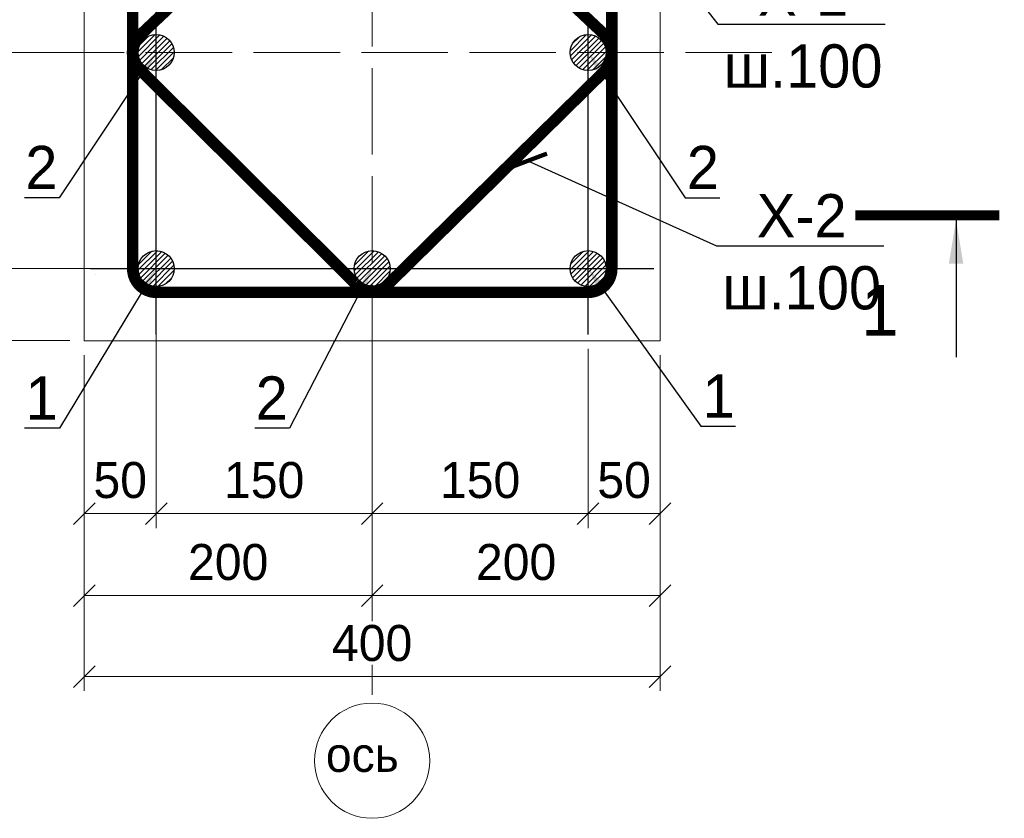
# Model space of a CAD drawing. Header units: millimetres. Extents: x -33345 to 4712671, y -3392 to 121473.
# Tile 183 of 256: x 999835 to 1006675, y 53690 to 59234. Entities that reach past the tile are written whole.
import ezdxf
from ezdxf import colors
from ezdxf.entities.mleader import LeaderData, LeaderLine
from ezdxf.math import Vec2, Vec3

# ---------------------------------------------------------------- set-up
doc = ezdxf.new("R2010")
doc.units = ezdxf.units.MM
doc.linetypes.add('ACAD_ISO02W100', pattern=[15, 12, -3])
doc.layers.add('_линия', color=7, linetype='Continuous')
doc.layers.add('A _razmer rtt', color=164, linetype='Continuous')
doc.layers.add('w-line', color=7, linetype='Continuous', lineweight=0)
doc.styles.add('X-U-RW-01$0$StyleROMANS', font='GOTHIC.TTF')
doc.styles.add('ГОСТ 2.304', font='cs_gost2304.shx', dxfattribs={"oblique": 15})
doc.dimstyles.new('Copy(6) of 1-25', dxfattribs={"dimscale": 0, "dimtxt": 250, "dimasz": 150, "dimexe": 100, "dimexo": 100, "dimgap": 100, "dimtad": 1, "dimdec": 0, "dimtxsty": 'ГОСТ 2.304', "dimblk": 'OBLIQUE', "dimcen": 100, "dimdle": 1, "dimclrd": 256, "dimclre": 256, "dimclrt": 256, "dimadec": 0, "dimazin": 0, "dimtfac": 1, "dimtdec": 0, "dimtmove": 1, "dimatfit": 3, "dimfxl": 1.25, "dimtfill": 1, "dimlwd": 5, "dimlwe": 5, "dimarcsym": 2})

# ---------------------------------------------------------------- blocks, each defined once
blk = doc.blocks.new('_ArchTick')
at = {"color": 0, "linetype": 'ByBlock', "const_width": 0.15}
blk.add_lwpolyline([(-0.5, -0.5), (0.5, 0.5)], dxfattribs=at)
blk = doc.blocks.new('_Oblique')
at = {"color": 0, "linetype": 'ByBlock', "lineweight": -2}
blk.add_line((-0.5, -0.5), (0.5, 0.5), dxfattribs=at)
blk = doc.blocks.new('*D1543')
at = {"layer": '_линия', "lineweight": 5, "ltscale": 100, "transparency": 16777216}
for p, q in [((1000683.5, 57505.7), (999495.3, 57505.7)), ((999595.3, 57004.7), (999595.3, 57506.7)), ((1000183.5, 57005.7), (999495.3, 57005.7))]:
    blk.add_line(p, q, dxfattribs=at)
at = {"layer": 'Defpoints', "color": 0, "ltscale": 100, "transparency": 16777216}
for p in [(999595.3, 57505.7), (1000783.5, 57505.7), (1000283.5, 57005.7)]:
    blk.add_point(p, dxfattribs=at)
at = {"layer": '_линия', "lineweight": 5, "ltscale": 100, "transparency": 16777216, "xscale": 150, "yscale": 150, "zscale": 150}
for p, rotation in [((999595.3, 57505.7), 90), ((999595.3, 57005.7), 270)]:
    blk.add_blockref('_Oblique', p, dxfattribs=dict(at, rotation=rotation))
at = {"layer": '_линия', "ltscale": 100, "transparency": 16777216, "insert": (999364, 57255.7), "char_height": 250, "attachment_point": 5, "rotation": 90, "style": 'X-U-RW-01$0$StyleROMANS', "bg_fill": 3, "box_fill_scale": 1.1, "bg_fill_color": 256, "bg_fill_true_color": 13158600, "bg_fill_transparency": 0}
blk.add_mtext('50', dxfattribs=at)
blk = doc.blocks.new('*D1544')
at = {"layer": '_линия', "lineweight": 5, "ltscale": 100, "transparency": 16777216}
for p, q in [((1000183.5, 59005.7), (999495.3, 59005.7)), ((999595.3, 57504.7), (999595.3, 59006.7)), ((1000683.5, 57505.7), (999495.3, 57505.7))]:
    blk.add_line(p, q, dxfattribs=at)
at = {"layer": 'Defpoints', "color": 0, "ltscale": 100, "transparency": 16777216}
for p in [(999595.3, 59005.7), (1000283.5, 59005.7), (1000783.5, 57505.7)]:
    blk.add_point(p, dxfattribs=at)
at = {"layer": '_линия', "lineweight": 5, "ltscale": 100, "transparency": 16777216, "xscale": 150, "yscale": 150, "zscale": 150}
for p, rotation in [((999595.3, 59005.7), 90), ((999595.3, 57505.7), 270)]:
    blk.add_blockref('_Oblique', p, dxfattribs=dict(at, rotation=rotation))
at = {"layer": '_линия', "ltscale": 100, "transparency": 16777216, "insert": (999364, 58255.7), "char_height": 250, "attachment_point": 5, "rotation": 90, "style": 'X-U-RW-01$0$StyleROMANS', "bg_fill": 3, "box_fill_scale": 1.1, "bg_fill_color": 256, "bg_fill_true_color": 13158600, "bg_fill_transparency": 0}
blk.add_mtext('150', dxfattribs=at)
blk = doc.blocks.new('*D1545')
at = {"layer": '_линия', "lineweight": 5, "ltscale": 100, "transparency": 16777216}
for p, q in [((1000226.8, 60505.7), (999495.3, 60505.7)), ((999595.3, 59004.7), (999595.3, 60506.7)), ((1000183.5, 59005.7), (999495.3, 59005.7))]:
    blk.add_line(p, q, dxfattribs=at)
at = {"layer": 'Defpoints', "color": 0, "ltscale": 100, "transparency": 16777216}
for p in [(999595.3, 60505.7), (1000326.8, 60505.7), (1000283.5, 59005.7)]:
    blk.add_point(p, dxfattribs=at)
at = {"layer": '_линия', "lineweight": 5, "ltscale": 100, "transparency": 16777216, "xscale": 150, "yscale": 150, "zscale": 150}
for p, rotation in [((999595.3, 60505.7), 90), ((999595.3, 59005.7), 270)]:
    blk.add_blockref('_Oblique', p, dxfattribs=dict(at, rotation=rotation))
at = {"layer": '_линия', "ltscale": 100, "transparency": 16777216, "insert": (999364, 59755.7), "char_height": 250, "attachment_point": 5, "rotation": 90, "style": 'X-U-RW-01$0$StyleROMANS', "bg_fill": 3, "box_fill_scale": 1.1, "bg_fill_color": 256, "bg_fill_true_color": 13158600, "bg_fill_transparency": 0}
blk.add_mtext('150', dxfattribs=at)
blk = doc.blocks.new('*D1547')
at = {"layer": '_линия', "lineweight": 5, "ltscale": 100, "transparency": 16777216}
for p, q in [((1000183.5, 61005.7), (998926.1, 61005.7)), ((999026.1, 61006.7), (999026.1, 59004.7)), ((1000183.5, 59005.7), (998926.1, 59005.7))]:
    blk.add_line(p, q, dxfattribs=at)
at = {"layer": 'Defpoints', "color": 0, "ltscale": 100, "transparency": 16777216}
for p in [(1000283.5, 61005.7), (999026.1, 59005.7), (1000283.5, 59005.7)]:
    blk.add_point(p, dxfattribs=at)
at = {"layer": '_линия', "lineweight": 5, "ltscale": 100, "transparency": 16777216, "xscale": 150, "yscale": 150, "zscale": 150}
for p, rotation in [((999026.1, 61005.7), 90), ((999026.1, 59005.7), 270)]:
    blk.add_blockref('_Oblique', p, dxfattribs=dict(at, rotation=rotation))
at = {"layer": '_линия', "ltscale": 100, "transparency": 16777216, "insert": (998794.8, 60005.7), "char_height": 250, "attachment_point": 5, "rotation": 90, "style": 'X-U-RW-01$0$StyleROMANS', "bg_fill": 3, "box_fill_scale": 1.1, "bg_fill_color": 256, "bg_fill_true_color": 13158600, "bg_fill_transparency": 0}
blk.add_mtext('200', dxfattribs=at)
blk = doc.blocks.new('*D1548')
at = {"layer": '_линия', "lineweight": 5, "ltscale": 100, "transparency": 16777216}
for p, q in [((1000183.5, 59005.7), (998926.1, 59005.7)), ((999026.1, 59006.7), (999026.1, 57004.7)), ((1000183.5, 57005.7), (998926.1, 57005.7))]:
    blk.add_line(p, q, dxfattribs=at)
at = {"layer": 'Defpoints', "color": 0, "ltscale": 100, "transparency": 16777216}
for p in [(1000283.5, 59005.7), (999026.1, 57005.7), (1000283.5, 57005.7)]:
    blk.add_point(p, dxfattribs=at)
at = {"layer": '_линия', "lineweight": 5, "ltscale": 100, "transparency": 16777216, "xscale": 150, "yscale": 150, "zscale": 150}
for p, rotation in [((999026.1, 59005.7), 90), ((999026.1, 57005.7), 270)]:
    blk.add_blockref('_Oblique', p, dxfattribs=dict(at, rotation=rotation))
at = {"layer": '_линия', "ltscale": 100, "transparency": 16777216, "insert": (998794.8, 58005.7), "char_height": 250, "attachment_point": 5, "rotation": 90, "style": 'X-U-RW-01$0$StyleROMANS', "bg_fill": 3, "box_fill_scale": 1.1, "bg_fill_color": 256, "bg_fill_true_color": 13158600, "bg_fill_transparency": 0}
blk.add_mtext('200', dxfattribs=at)
blk = doc.blocks.new('*D1549')
at = {"layer": '_линия', "lineweight": 5, "ltscale": 100, "transparency": 16777216}
for p, q in [((1000183.5, 61005.7), (998255.9, 61005.7)), ((998355.9, 57004.7), (998355.9, 61006.7)), ((1000183.5, 57005.7), (998255.9, 57005.7))]:
    blk.add_line(p, q, dxfattribs=at)
at = {"layer": 'Defpoints', "color": 0, "ltscale": 100, "transparency": 16777216}
for p in [(998355.9, 61005.7), (1000283.5, 61005.7), (1000283.5, 57005.7)]:
    blk.add_point(p, dxfattribs=at)
at = {"layer": '_линия', "lineweight": 5, "ltscale": 100, "transparency": 16777216, "xscale": 150, "yscale": 150, "zscale": 150}
for p, rotation in [((998355.9, 61005.7), 90), ((998355.9, 57005.7), 270)]:
    blk.add_blockref('_Oblique', p, dxfattribs=dict(at, rotation=rotation))
at = {"layer": '_линия', "ltscale": 100, "transparency": 16777216, "insert": (998124.6, 59005.7), "char_height": 250, "attachment_point": 5, "rotation": 90, "style": 'X-U-RW-01$0$StyleROMANS', "bg_fill": 3, "box_fill_scale": 1.1, "bg_fill_color": 256, "bg_fill_true_color": 13158600, "bg_fill_transparency": 0}
blk.add_mtext('400', dxfattribs=at)
blk = doc.blocks.new('*D1550')
at = {"layer": '_линия', "lineweight": 5, "ltscale": 100, "transparency": 16777216}
for p, q in [((1000783.5, 57405.7), (1000783.5, 55705.2)), ((1000283.5, 56905.7), (1000283.5, 55705.2)), ((1000282.5, 55805.2), (1000784.5, 55805.2))]:
    blk.add_line(p, q, dxfattribs=at)
at = {"layer": 'Defpoints', "color": 0, "ltscale": 100, "transparency": 16777216}
for p in [(1000783.5, 57505.7), (1000283.5, 57005.7), (1000783.5, 55805.2)]:
    blk.add_point(p, dxfattribs=at)
at = {"layer": '_линия', "lineweight": 5, "ltscale": 100, "transparency": 16777216, "xscale": 150, "yscale": 150, "zscale": 150, "rotation": 180}
blk.add_blockref('_Oblique', (1000283.5, 55805.2), dxfattribs=at)
at = {"layer": '_линия', "lineweight": 5, "ltscale": 100, "transparency": 16777216, "xscale": 150, "yscale": 150, "zscale": 150}
blk.add_blockref('_Oblique', (1000783.5, 55805.2), dxfattribs=at)
at = {"layer": '_линия', "ltscale": 100, "transparency": 16777216, "insert": (1000533.5, 56036.5), "char_height": 250, "attachment_point": 5, "style": 'X-U-RW-01$0$StyleROMANS', "bg_fill": 3, "box_fill_scale": 1.1, "bg_fill_color": 256, "bg_fill_true_color": 13158600, "bg_fill_transparency": 0}
blk.add_mtext('50', dxfattribs=at)
blk = doc.blocks.new('*D1551')
at = {"layer": '_линия', "lineweight": 5, "ltscale": 100, "transparency": 16777216}
for p, q in [((1000783.5, 57405.7), (1000783.5, 55705.2)), ((1002283.5, 56905.7), (1002283.5, 55705.2)), ((1000782.5, 55805.2), (1002284.5, 55805.2))]:
    blk.add_line(p, q, dxfattribs=at)
at = {"layer": 'Defpoints', "color": 0, "ltscale": 100, "transparency": 16777216}
for p in [(1000783.5, 57505.7), (1002283.5, 57005.7), (1002283.5, 55805.2)]:
    blk.add_point(p, dxfattribs=at)
at = {"layer": '_линия', "lineweight": 5, "ltscale": 100, "transparency": 16777216, "xscale": 150, "yscale": 150, "zscale": 150, "rotation": 180}
blk.add_blockref('_Oblique', (1000783.5, 55805.2), dxfattribs=at)
at = {"layer": '_линия', "lineweight": 5, "ltscale": 100, "transparency": 16777216, "xscale": 150, "yscale": 150, "zscale": 150}
blk.add_blockref('_Oblique', (1002283.5, 55805.2), dxfattribs=at)
at = {"layer": '_линия', "ltscale": 100, "transparency": 16777216, "insert": (1001533.5, 56036.5), "char_height": 250, "attachment_point": 5, "style": 'X-U-RW-01$0$StyleROMANS', "bg_fill": 3, "box_fill_scale": 1.1, "bg_fill_color": 256, "bg_fill_true_color": 13158600, "bg_fill_transparency": 0}
blk.add_mtext('150', dxfattribs=at)
blk = doc.blocks.new('*D1552')
at = {"layer": '_линия', "lineweight": 5, "ltscale": 100, "transparency": 16777216}
for p, q in [((1002283.5, 56905.7), (1002283.5, 55705.2)), ((1003783.5, 56949), (1003783.5, 55705.2)), ((1002282.5, 55805.2), (1003784.5, 55805.2))]:
    blk.add_line(p, q, dxfattribs=at)
at = {"layer": 'Defpoints', "color": 0, "ltscale": 100, "transparency": 16777216}
for p in [(1003783.5, 57049), (1002283.5, 57005.7), (1003783.5, 55805.2)]:
    blk.add_point(p, dxfattribs=at)
at = {"layer": '_линия', "lineweight": 5, "ltscale": 100, "transparency": 16777216, "xscale": 150, "yscale": 150, "zscale": 150, "rotation": 180}
blk.add_blockref('_Oblique', (1002283.5, 55805.2), dxfattribs=at)
at = {"layer": '_линия', "lineweight": 5, "ltscale": 100, "transparency": 16777216, "xscale": 150, "yscale": 150, "zscale": 150}
blk.add_blockref('_Oblique', (1003783.5, 55805.2), dxfattribs=at)
at = {"layer": '_линия', "ltscale": 100, "transparency": 16777216, "insert": (1003033.5, 56036.5), "char_height": 250, "attachment_point": 5, "style": 'X-U-RW-01$0$StyleROMANS', "bg_fill": 3, "box_fill_scale": 1.1, "bg_fill_color": 256, "bg_fill_true_color": 13158600, "bg_fill_transparency": 0}
blk.add_mtext('150', dxfattribs=at)
blk = doc.blocks.new('*D1553')
at = {"layer": '_линия', "lineweight": 5, "ltscale": 100, "transparency": 16777216}
for p, q in [((1003783.5, 56949), (1003783.5, 55705.2)), ((1004283.5, 56905.7), (1004283.5, 55705.2)), ((1003782.5, 55805.2), (1004284.5, 55805.2))]:
    blk.add_line(p, q, dxfattribs=at)
at = {"layer": 'Defpoints', "color": 0, "ltscale": 100, "transparency": 16777216}
for p in [(1003783.5, 57049), (1004283.5, 57005.7), (1004283.5, 55805.2)]:
    blk.add_point(p, dxfattribs=at)
at = {"layer": '_линия', "lineweight": 5, "ltscale": 100, "transparency": 16777216, "xscale": 150, "yscale": 150, "zscale": 150, "rotation": 180}
blk.add_blockref('_Oblique', (1003783.5, 55805.2), dxfattribs=at)
at = {"layer": '_линия', "lineweight": 5, "ltscale": 100, "transparency": 16777216, "xscale": 150, "yscale": 150, "zscale": 150}
blk.add_blockref('_Oblique', (1004283.5, 55805.2), dxfattribs=at)
at = {"layer": '_линия', "ltscale": 100, "transparency": 16777216, "insert": (1004033.5, 56036.5), "char_height": 250, "attachment_point": 5, "style": 'X-U-RW-01$0$StyleROMANS', "bg_fill": 3, "box_fill_scale": 1.1, "bg_fill_color": 256, "bg_fill_true_color": 13158600, "bg_fill_transparency": 0}
blk.add_mtext('50', dxfattribs=at)
blk = doc.blocks.new('*D1554')
at = {"layer": '_линия', "lineweight": 5, "ltscale": 100, "transparency": 16777216}
for p, q in [((1002283.5, 56905.7), (1002283.5, 55136)), ((1004283.5, 56905.7), (1004283.5, 55136)), ((1004284.5, 55236), (1002282.5, 55236))]:
    blk.add_line(p, q, dxfattribs=at)
at = {"layer": 'Defpoints', "color": 0, "ltscale": 100, "transparency": 16777216}
for p in [(1002283.5, 57005.7), (1004283.5, 57005.7), (1002283.5, 55236)]:
    blk.add_point(p, dxfattribs=at)
at = {"layer": '_линия', "lineweight": 5, "ltscale": 100, "transparency": 16777216, "xscale": 150, "yscale": 150, "zscale": 150, "rotation": 180}
blk.add_blockref('_Oblique', (1002283.5, 55236), dxfattribs=at)
at = {"layer": '_линия', "lineweight": 5, "ltscale": 100, "transparency": 16777216, "xscale": 150, "yscale": 150, "zscale": 150}
blk.add_blockref('_Oblique', (1004283.5, 55236), dxfattribs=at)
at = {"layer": '_линия', "ltscale": 100, "transparency": 16777216, "insert": (1003283.5, 55467.3), "char_height": 250, "attachment_point": 5, "style": 'X-U-RW-01$0$StyleROMANS', "bg_fill": 3, "box_fill_scale": 1.1, "bg_fill_color": 256, "bg_fill_true_color": 13158600, "bg_fill_transparency": 0}
blk.add_mtext('200', dxfattribs=at)
blk = doc.blocks.new('*D1555')
at = {"layer": '_линия', "lineweight": 5, "ltscale": 100, "transparency": 16777216}
for p, q in [((1000283.5, 56905.7), (1000283.5, 55136)), ((1002283.5, 56905.7), (1002283.5, 55136)), ((1002284.5, 55236), (1000282.5, 55236))]:
    blk.add_line(p, q, dxfattribs=at)
at = {"layer": 'Defpoints', "color": 0, "ltscale": 100, "transparency": 16777216}
for p in [(1000283.5, 57005.7), (1002283.5, 57005.7), (1000283.5, 55236)]:
    blk.add_point(p, dxfattribs=at)
at = {"layer": '_линия', "lineweight": 5, "ltscale": 100, "transparency": 16777216, "xscale": 150, "yscale": 150, "zscale": 150, "rotation": 180}
blk.add_blockref('_Oblique', (1000283.5, 55236), dxfattribs=at)
at = {"layer": '_линия', "lineweight": 5, "ltscale": 100, "transparency": 16777216, "xscale": 150, "yscale": 150, "zscale": 150}
blk.add_blockref('_Oblique', (1002283.5, 55236), dxfattribs=at)
at = {"layer": '_линия', "ltscale": 100, "transparency": 16777216, "insert": (1001283.5, 55467.3), "char_height": 250, "attachment_point": 5, "style": 'X-U-RW-01$0$StyleROMANS', "bg_fill": 3, "box_fill_scale": 1.1, "bg_fill_color": 256, "bg_fill_true_color": 13158600, "bg_fill_transparency": 0}
blk.add_mtext('200', dxfattribs=at)
blk = doc.blocks.new('*D1556')
at = {"layer": '_линия', "lineweight": 5, "ltscale": 100, "transparency": 16777216}
for p, q in [((1000283.5, 56905.7), (1000283.5, 54573.9)), ((1004283.5, 56905.7), (1004283.5, 54573.9)), ((1000282.5, 54673.9), (1004284.5, 54673.9))]:
    blk.add_line(p, q, dxfattribs=at)
at = {"layer": 'Defpoints', "color": 0, "ltscale": 100, "transparency": 16777216}
for p in [(1000283.5, 57005.7), (1004283.5, 57005.7), (1004283.5, 54673.9)]:
    blk.add_point(p, dxfattribs=at)
at = {"layer": '_линия', "lineweight": 5, "ltscale": 100, "transparency": 16777216, "xscale": 150, "yscale": 150, "zscale": 150, "rotation": 180}
blk.add_blockref('_Oblique', (1000283.5, 54673.9), dxfattribs=at)
at = {"layer": '_линия', "lineweight": 5, "ltscale": 100, "transparency": 16777216, "xscale": 150, "yscale": 150, "zscale": 150}
blk.add_blockref('_Oblique', (1004283.5, 54673.9), dxfattribs=at)
at = {"layer": '_линия', "ltscale": 100, "transparency": 16777216, "insert": (1002283.5, 54905.2), "char_height": 250, "attachment_point": 5, "style": 'X-U-RW-01$0$StyleROMANS', "bg_fill": 3, "box_fill_scale": 1.1, "bg_fill_color": 256, "bg_fill_true_color": 13158600, "bg_fill_transparency": 0}
blk.add_mtext('400', dxfattribs=at)

msp = doc.modelspace()

# ---------------------------------------------------------------- hatches: boundary and pattern name
h = msp.add_hatch()
h.set_pattern_fill('ANSI31', scale=8, style=0)
h.set_pattern_definition([(45, (-775431.56, -367488.478), (-17.96051224, 17.96051224), [])])
edge = h.paths.add_edge_path()
edge.add_arc((1000783.461, 59005.66), 125, 180, 540, ccw=False)
h = msp.add_hatch()
h.set_pattern_fill('ANSI31', scale=8, style=0)
h.set_pattern_definition([(45, (-775631.56, -367488.478), (-17.96051224, 17.96051224), [])])
edge = h.paths.add_edge_path()
edge.add_arc((1003783.461, 59005.66), 125, 0, 360)
h = msp.add_hatch()
h.set_pattern_fill('ANSI31', color=1, scale=8, style=0)
h.set_pattern_definition([(45, (719536.853, -103361.063), (-17.9605122, 17.9605122), [])])
edge = h.paths.add_edge_path()
edge.add_arc((1000783.461, 57505.66), 125, 0, 360)
h = msp.add_hatch()
h.set_pattern_fill('ANSI31', scale=8, style=0)
h.set_pattern_definition([(45, (-774998.23, -367921.808), (-17.96051224, 17.96051224), [])])
edge = h.paths.add_edge_path()
edge.add_arc((1002283.461, 57505.66), 125, 0, 360, ccw=False)
h = msp.add_hatch()
h.set_pattern_fill('ANSI31', color=1, scale=8, style=0)
h.set_pattern_definition([(45, (722536.853, -103361.063), (-17.9605122, 17.9605122), [])])
edge = h.paths.add_edge_path()
edge.add_arc((1003783.461, 57505.66), 125, 0, 360)

# ---------------------------------------------------------------- linework, layer by layer
at = {"color": 1, "linetype": 'ACAD_ISO02W100', "lineweight": 5, "ltscale": 50}
for p, q in [((1002283.461, 61147.006), (1002283.461, 54489.968)), ((997710.276, 59005.66), (1005109.746, 59005.66))]:
    msp.add_line(p, q, dxfattribs=at)
at = {"color": 7, "ltscale": 100}
for p, q in [((1000783.461, 57049.041), (1000783.461, 60962.278)), ((1003783.461, 57049.041), (1003783.461, 60962.278)), ((1000326.843, 57505.66), (1004240.079, 57505.66))]:
    msp.add_line(p, q, dxfattribs=at)
at = {"linetype": 'Continuous', "lineweight": 25, "ltscale": 4}
msp.add_line((1006339.616, 57841.236), (1006339.616, 56891.236), dxfattribs=at)
at = {"lineweight": 25, "const_width": 80}
msp.add_lwpolyline([(1000948.289, 59477.843), (1000948.289, 60531.994, 1), (1000620.436, 60531.994), (1000620.436, 57505.777, 0.41399184), (1000785.032, 57341.056), (1003783.461, 57341.056, 0.4220703), (1003948.006, 57510.062), (1003948.006, 60507.547, 0.41561358), (1003782.294, 60672.469), (1000853.397, 60672.469, 0.47985078), (1000620.436, 60382.018, 0.36770292), (1000770.701, 60268.429), (1001714.486, 60268.429)], format="xyb", dxfattribs=at)
at = {"color": 219, "lineweight": 25, "true_color": 0x642165, "const_width": 80}
msp.add_lwpolyline([(1001704.134, 60060.009), (1002315.926, 60339.531, 0.93372669), (1002285.723, 60652.41), (1000669.859, 59124.768, 0.39759718), (1000658.068, 58899.036), (1002163.13, 57405.956, 0.40036034), (1002377.335, 57380.727), (1003895.647, 58874.889, 0.35484839), (1003909.888, 59118.889), (1002433.53, 60506.647, 0.99566303), (1002133.398, 60507.951), (1002239.587, 59811.8)], format="xyb", dxfattribs=at)
at = {"linetype": 'Continuous', "lineweight": 25, "ltscale": 4, "const_width": 70}
msp.add_lwpolyline([(1006639.616, 57876.236), (1005639.616, 57876.236)], dxfattribs=at)
at = {"color": 7, "lineweight": 30}
for centre in [(1000783.461, 59005.66), (1003783.461, 59005.66), (1002283.461, 57505.66)]:
    msp.add_circle(centre, 125, dxfattribs=at)
at = {"color": 1, "lineweight": 30}
for centre in [(1000783.461, 57505.66), (1003783.461, 57505.66)]:
    msp.add_circle(centre, 125, dxfattribs=at)
at = {"color": 7, "lineweight": 13, "ltscale": 0.5}
msp.add_circle((1002283.461, 54089.968), 400, dxfattribs=at)
at = {"color": 7, "lineweight": 15}
msp.add_arc((1000483.461, 57305.66), 205, 127.5609086, 127.5718693, dxfattribs=at)
at = {"linetype": 'Continuous', "lineweight": 25, "ltscale": 4}
msp.add_solid([(1006339.616, 57841.236), (1006289.338, 57540.785), (1006389.894, 57540.785)], dxfattribs=at)
at = {"layer": 'w-line', "color": 0, "ltscale": 100}
msp.add_lwpolyline([(1000283.461, 61005.66), (1004283.461, 61005.66), (1004283.461, 57005.66), (1000283.461, 57005.66)], close=True, dxfattribs=at)

# ---------------------------------------------------------------- texts
at = {"linetype": 'Continuous', "lineweight": 25, "ltscale": 4, "style": 'X-U-RW-01$0$StyleROMANS'}
msp.add_text('1', height=350, dxfattribs=at).set_placement((1005679.774, 57041.236))
at = {"layer": 'A _razmer rtt', "insert": (1001962.191, 54252.144), "char_height": 240, "width": 178.88182, "attachment_point": 1, "style": 'X-U-RW-01$0$StyleROMANS'}
msp.add_mtext('ось', dxfattribs=at)

# ---------------------------------------------------------------- leaders
at = {"lineweight": 25}
ml = msp.add_multileader_mtext('Standard', dxfattribs=at)
ml.set_content('Х-1\\Pш.100', color=256, style='X-U-RW-01$0$StyleROMANS')
ml.set_leader_properties()
ml.set_arrow_properties(name='ARCHTICK')
ml.build(insert=Vec2(0, 0))
ml.multileader.update_dxf_attribs({"text_left_attachment_type": 6, "text_right_attachment_type": 6, "dogleg_length": 10, "arrow_head_size": 200})
ctx = ml.context
ctx.base_point, ctx.char_height, ctx.arrow_head_size, ctx.plane_origin = Vec3(1004695.04, 59202.902), 300, 200, Vec3(1002508.064, 60178.032)
ctx.left_attachment, ctx.right_attachment, ctx.text_align_type = 6, 6, 1
notes = []
notes.append((ctx, [(0, (1, 1, 0), (1004685.04, 59202.902), (1, 0), 10, [(0, [(1003948.006, 60148.947)], 0, [])])]))
ctx.mtext.insert, ctx.mtext.alignment, ctx.mtext.flow_direction = Vec3(1005276.952, 59562.902), 2, 5
ml = msp.add_multileader_mtext('Standard', dxfattribs=at)
ml.set_content('2', color=256, style='X-U-RW-01$0$StyleROMANS')
ml.set_leader_properties()
ml.build(insert=Vec2(0, 0))
ml.multileader.update_dxf_attribs({"text_left_attachment_type": 6, "text_right_attachment_type": 6, "dogleg_length": 10, "arrow_head_size": 200})
ctx = ml.context
ctx.base_point, ctx.char_height, ctx.arrow_head_size, ctx.plane_origin = Vec3(1004467.606, 57997.888), 300, 200, Vec3(1005240.283, 57320.736)
ctx.left_attachment, ctx.right_attachment = 6, 6
notes.append((ctx, [(0, (1, 1, 0), (1004457.606, 57997.888), (1, 0), 10, [(0, [(1003785.157, 59005.542)], 0, [])])]))
ctx.mtext.insert, ctx.mtext.flow_direction = Vec3(1004469.606, 58357.888), 5
ml = msp.add_multileader_mtext('Standard', dxfattribs=at)
ml.set_content('Х-2\\Pш.100', color=256, style='X-U-RW-01$0$StyleROMANS')
ml.set_leader_properties()
ml.set_arrow_properties(name='ARCHTICK')
ml.build(insert=Vec2(0, 0))
ml.multileader.update_dxf_attribs({"text_left_attachment_type": 6, "text_right_attachment_type": 6, "dogleg_length": 10, "arrow_head_size": 200})
ctx = ml.context
ctx.base_point, ctx.char_height, ctx.arrow_head_size, ctx.plane_origin = Vec3(1004685.566, 57663.257), 300, 200, Vec3(1001825.89, 58183.558)
ctx.left_attachment, ctx.right_attachment, ctx.text_align_type = 6, 6, 1
notes.append((ctx, [(0, (1, 1, 0), (1004675.566, 57663.257), (1, 0), 10, [(0, [(1003365.831, 58254.473)], 0, [])])]))
ctx.mtext.insert, ctx.mtext.alignment, ctx.mtext.flow_direction = Vec3(1005267.478, 58023.257), 2, 5
for ctx, leaders in notes:
    for number, flags, end, landing, length, lines in leaders:
        leader = LeaderData()
        leader.index, (leader.has_last_leader_line, leader.has_dogleg_vector, leader.attachment_direction) = number, flags
        leader.last_leader_point, leader.dogleg_vector, leader.dogleg_length = Vec3(end), Vec3(landing), length
        for number, points, colour, breaks in lines:
            line = LeaderLine()
            line.index, line.vertices, line.color, line.breaks = number, Vec3.list(points), colors.encode_raw_color(colour), breaks
            leader.lines.append(line)
        ctx.leaders.append(leader)

# ---------------------------------------------------------------- next in the draw order: dimensions: what is measured, and where the dimension line sits
at = {"layer": '_линия', "color": 177, "ltscale": 100, "true_color": 0x293189}
dim = msp.add_linear_dim(base=(999595.271, 57505.66), p1=(1000283.461, 57005.66), p2=(1000783.461, 57505.66), angle=90, dimstyle='Copy(6) of 1-25', override={"dimscale": 1, "dimlfac": 0.1, "dimtxsty": 'X-U-RW-01$0$StyleROMANS', "dimfxl": 100, "dimarcsym": 1}, dxfattribs=at)
dim.commit()
dim.dimension.update_dxf_attribs({"geometry": '*D1543', "text_midpoint": (999595.271, 57255.66), "dimtype": 160})

# ---------------------------------------------------------------- next in the draw order: dimensions: what is measured, and where the dimension line sits
dim = msp.add_linear_dim(base=(999595.271, 59005.66), p1=(1000783.461, 57505.66), p2=(1000283.461, 59005.66), angle=90, dimstyle='Copy(6) of 1-25', override={"dimscale": 1, "dimlfac": 0.1, "dimtxsty": 'X-U-RW-01$0$StyleROMANS', "dimfxl": 100, "dimarcsym": 1}, dxfattribs=at)
dim.commit()
dim.dimension.update_dxf_attribs({"geometry": '*D1544', "text_midpoint": (999363.983, 58255.66)})

# ---------------------------------------------------------------- next in the draw order: dimensions: what is measured, and where the dimension line sits
dim = msp.add_linear_dim(base=(999595.271, 60505.66), p1=(1000283.461, 59005.66), p2=(1000326.843, 60505.66), angle=90, dimstyle='Copy(6) of 1-25', override={"dimscale": 1, "dimlfac": 0.1, "dimtxsty": 'X-U-RW-01$0$StyleROMANS', "dimfxl": 100, "dimarcsym": 1}, dxfattribs=at)
dim.commit()
dim.dimension.update_dxf_attribs({"geometry": '*D1545', "text_midpoint": (999363.983, 59755.66)})

# ---------------------------------------------------------------- next in the draw order: dimensions: what is measured, and where the dimension line sits
dim = msp.add_linear_dim(base=(999026.116, 59005.66), p1=(1000283.461, 61005.66), p2=(1000283.461, 59005.66), angle=90, dimstyle='Copy(6) of 1-25', override={"dimscale": 1, "dimlfac": 0.1, "dimtxsty": 'X-U-RW-01$0$StyleROMANS', "dimfxl": 100, "dimarcsym": 1}, dxfattribs=at)
dim.commit()
dim.dimension.update_dxf_attribs({"geometry": '*D1547', "text_midpoint": (998794.828, 60005.66)})

# ---------------------------------------------------------------- next in the draw order: dimensions: what is measured, and where the dimension line sits
dim = msp.add_linear_dim(base=(999026.116, 57005.66), p1=(1000283.461, 59005.66), p2=(1000283.461, 57005.66), angle=90, dimstyle='Copy(6) of 1-25', override={"dimscale": 1, "dimlfac": 0.1, "dimtxsty": 'X-U-RW-01$0$StyleROMANS', "dimfxl": 100, "dimarcsym": 1}, dxfattribs=at)
dim.commit()
dim.dimension.update_dxf_attribs({"geometry": '*D1548', "text_midpoint": (998794.828, 58005.66)})

# ---------------------------------------------------------------- next in the draw order: dimensions: what is measured, and where the dimension line sits
dim = msp.add_linear_dim(base=(998355.882, 61005.66), p1=(1000283.461, 57005.66), p2=(1000283.461, 61005.66), angle=90, dimstyle='Copy(6) of 1-25', override={"dimscale": 1, "dimlfac": 0.1, "dimtxsty": 'X-U-RW-01$0$StyleROMANS', "dimfxl": 100, "dimarcsym": 1}, dxfattribs=at)
dim.commit()
dim.dimension.update_dxf_attribs({"geometry": '*D1549', "text_midpoint": (998124.594, 59005.66)})

# ---------------------------------------------------------------- next in the draw order: dimensions: what is measured, and where the dimension line sits
dim = msp.add_linear_dim(base=(1000783.461, 55805.199), p1=(1000283.461, 57005.66), p2=(1000783.461, 57505.66), dimstyle='Copy(6) of 1-25', override={"dimscale": 1, "dimlfac": 0.1, "dimtxsty": 'X-U-RW-01$0$StyleROMANS', "dimfxl": 100, "dimarcsym": 1}, dxfattribs=at)
dim.commit()
dim.dimension.update_dxf_attribs({"geometry": '*D1550', "text_midpoint": (1000533.461, 55805.199), "dimtype": 160})

# ---------------------------------------------------------------- next in the draw order: leaders
at = {"lineweight": 25}
ml = msp.add_multileader_mtext('Standard', dxfattribs=at)
ml.set_content('2', color=256, style='X-U-RW-01$0$StyleROMANS')
ml.set_leader_properties()
ml.build(insert=Vec2(0, 0))
ml.multileader.update_dxf_attribs({"text_left_attachment_type": 6, "text_right_attachment_type": 6, "dogleg_length": 10, "arrow_head_size": 200})
ctx = ml.context
ctx.base_point, ctx.char_height, ctx.arrow_head_size, ctx.plane_origin = Vec3(999891.577, 57997.888), 300, 200, Vec3(999326.639, 57320.736)
ctx.left_attachment, ctx.right_attachment, ctx.text_align_type = 6, 6, 2
notes = []
notes.append((ctx, [(0, (1, 1, 0), (1000109.316, 57997.888), (-1, 0), 10, [(0, [(1000781.765, 59005.542)], 0, [])])]))
ctx.mtext.insert, ctx.mtext.alignment, ctx.mtext.flow_direction = Vec3(1000097.316, 58357.888), 3, 5
for ctx, leaders in notes:
    for number, flags, end, landing, length, lines in leaders:
        leader = LeaderData()
        leader.index, (leader.has_last_leader_line, leader.has_dogleg_vector, leader.attachment_direction) = number, flags
        leader.last_leader_point, leader.dogleg_vector, leader.dogleg_length = Vec3(end), Vec3(landing), length
        for number, points, colour, breaks in lines:
            line = LeaderLine()
            line.index, line.vertices, line.color, line.breaks = number, Vec3.list(points), colors.encode_raw_color(colour), breaks
            leader.lines.append(line)
        ctx.leaders.append(leader)

# ---------------------------------------------------------------- next in the draw order: dimensions: what is measured, and where the dimension line sits
at = {"layer": '_линия', "color": 177, "ltscale": 100, "true_color": 0x293189}
dim = msp.add_linear_dim(base=(1002283.461, 55805.199), p1=(1000783.461, 57505.66), p2=(1002283.461, 57005.66), dimstyle='Copy(6) of 1-25', override={"dimscale": 1, "dimlfac": 0.1, "dimtxsty": 'X-U-RW-01$0$StyleROMANS', "dimfxl": 100, "dimarcsym": 1}, dxfattribs=at)
dim.commit()
dim.dimension.update_dxf_attribs({"geometry": '*D1551', "text_midpoint": (1001533.461, 56036.487)})

# ---------------------------------------------------------------- next in the draw order: dimensions: what is measured, and where the dimension line sits
dim = msp.add_linear_dim(base=(1003783.461, 55805.199), p1=(1002283.461, 57005.66), p2=(1003783.461, 57049.041), dimstyle='Copy(6) of 1-25', override={"dimscale": 1, "dimlfac": 0.1, "dimtxsty": 'X-U-RW-01$0$StyleROMANS', "dimfxl": 100, "dimarcsym": 1}, dxfattribs=at)
dim.commit()
dim.dimension.update_dxf_attribs({"geometry": '*D1552', "text_midpoint": (1003033.461, 56036.487)})

# ---------------------------------------------------------------- next in the draw order: dimensions: what is measured, and where the dimension line sits
dim = msp.add_linear_dim(base=(1004283.461, 55805.199), p1=(1003783.461, 57049.041), p2=(1004283.461, 57005.66), dimstyle='Copy(6) of 1-25', override={"dimscale": 1, "dimlfac": 0.1, "dimtxsty": 'X-U-RW-01$0$StyleROMANS', "dimfxl": 100, "dimarcsym": 1}, dxfattribs=at)
dim.commit()
dim.dimension.update_dxf_attribs({"geometry": '*D1553', "text_midpoint": (1004033.461, 55805.199), "dimtype": 160})

# ---------------------------------------------------------------- next in the draw order: dimensions: what is measured, and where the dimension line sits
dim = msp.add_linear_dim(base=(1002283.461, 55236.044), p1=(1004283.461, 57005.66), p2=(1002283.461, 57005.66), dimstyle='Copy(6) of 1-25', override={"dimscale": 1, "dimlfac": 0.1, "dimtxsty": 'X-U-RW-01$0$StyleROMANS', "dimfxl": 100, "dimarcsym": 1}, dxfattribs=at)
dim.commit()
dim.dimension.update_dxf_attribs({"geometry": '*D1554', "text_midpoint": (1003283.461, 55467.333)})

# ---------------------------------------------------------------- next in the draw order: dimensions: what is measured, and where the dimension line sits
dim = msp.add_linear_dim(base=(1000283.461, 55236.044), p1=(1002283.461, 57005.66), p2=(1000283.461, 57005.66), dimstyle='Copy(6) of 1-25', override={"dimscale": 1, "dimlfac": 0.1, "dimtxsty": 'X-U-RW-01$0$StyleROMANS', "dimfxl": 100, "dimarcsym": 1}, dxfattribs=at)
dim.commit()
dim.dimension.update_dxf_attribs({"geometry": '*D1555', "text_midpoint": (1001283.461, 55467.333)})

# ---------------------------------------------------------------- next in the draw order: dimensions: what is measured, and where the dimension line sits
dim = msp.add_linear_dim(base=(1004283.461, 54673.889), p1=(1000283.461, 57005.66), p2=(1004283.461, 57005.66), dimstyle='Copy(6) of 1-25', override={"dimscale": 1, "dimlfac": 0.1, "dimtxsty": 'X-U-RW-01$0$StyleROMANS', "dimfxl": 100, "dimarcsym": 1}, dxfattribs=at)
dim.commit()
dim.dimension.update_dxf_attribs({"geometry": '*D1556', "text_midpoint": (1002283.461, 54905.177)})

# ---------------------------------------------------------------- next in the draw order: leaders
at = {"lineweight": 25}
ml = msp.add_multileader_mtext('Standard', dxfattribs=at)
ml.set_content('1', color=256, style='X-U-RW-01$0$StyleROMANS')
ml.set_leader_properties()
ml.build(insert=Vec2(0, 0))
ml.multileader.update_dxf_attribs({"text_left_attachment_type": 6, "text_right_attachment_type": 6, "dogleg_length": 10, "arrow_head_size": 200})
ctx = ml.context
ctx.base_point, ctx.char_height, ctx.arrow_head_size, ctx.plane_origin = Vec3(1000020.125, 56398.005), 300, 200, Vec3(999328.335, 55720.854)
ctx.left_attachment, ctx.right_attachment, ctx.text_align_type = 6, 6, 2
notes = []
notes.append((ctx, [(0, (1, 1, 0), (1000111.012, 56398.005), (-1, 0), 10, [(0, [(1000783.461, 57505.66)], 0, [])])]))
ctx.mtext.insert, ctx.mtext.alignment, ctx.mtext.flow_direction = Vec3(1000099.012, 56758.005), 3, 5
ml = msp.add_multileader_mtext('Standard', dxfattribs=at)
ml.set_content('2', color=256, style='X-U-RW-01$0$StyleROMANS')
ml.set_leader_properties()
ml.build(insert=Vec2(0, 0))
ml.multileader.update_dxf_attribs({"text_left_attachment_type": 6, "text_right_attachment_type": 6, "dogleg_length": 10, "arrow_head_size": 200})
ctx = ml.context
ctx.base_point, ctx.char_height, ctx.arrow_head_size, ctx.plane_origin = Vec3(1001491.577, 56397.888), 300, 200, Vec3(1000926.639, 55720.736)
ctx.left_attachment, ctx.right_attachment, ctx.text_align_type = 6, 6, 2
notes.append((ctx, [(0, (1, 1, 0), (1001709.316, 56397.888), (-1, 0), 10, [(0, [(1002281.765, 57505.542)], 0, [])])]))
ctx.mtext.insert, ctx.mtext.alignment, ctx.mtext.flow_direction = Vec3(1001697.316, 56757.888), 3, 5
ml = msp.add_multileader_mtext('Standard', dxfattribs=at)
ml.set_content('1', color=256, style='X-U-RW-01$0$StyleROMANS')
ml.set_leader_properties()
ml.build(insert=Vec2(0, 0))
ml.multileader.update_dxf_attribs({"text_left_attachment_type": 6, "text_right_attachment_type": 6, "dogleg_length": 10, "arrow_head_size": 200})
ctx = ml.context
ctx.base_point, ctx.char_height, ctx.arrow_head_size, ctx.plane_origin = Vec3(1004576.522, 56411.439), 300, 200, Vec3(1004931.461, 57405.66)
ctx.left_attachment, ctx.right_attachment = 6, 6
notes.append((ctx, [(0, (1, 1, 0), (1004566.522, 56411.439), (1, 0), 10, [(0, [(1003783.461, 57505.66)], 0, [])])]))
ctx.mtext.insert, ctx.mtext.flow_direction = Vec3(1004578.522, 56771.439), 5
for ctx, leaders in notes:
    for number, flags, end, landing, length, lines in leaders:
        leader = LeaderData()
        leader.index, (leader.has_last_leader_line, leader.has_dogleg_vector, leader.attachment_direction) = number, flags
        leader.last_leader_point, leader.dogleg_vector, leader.dogleg_length = Vec3(end), Vec3(landing), length
        for number, points, colour, breaks in lines:
            line = LeaderLine()
            line.index, line.vertices, line.color, line.breaks = number, Vec3.list(points), colors.encode_raw_color(colour), breaks
            leader.lines.append(line)
        ctx.leaders.append(leader)

doc.saveas('drawing.dxf')
